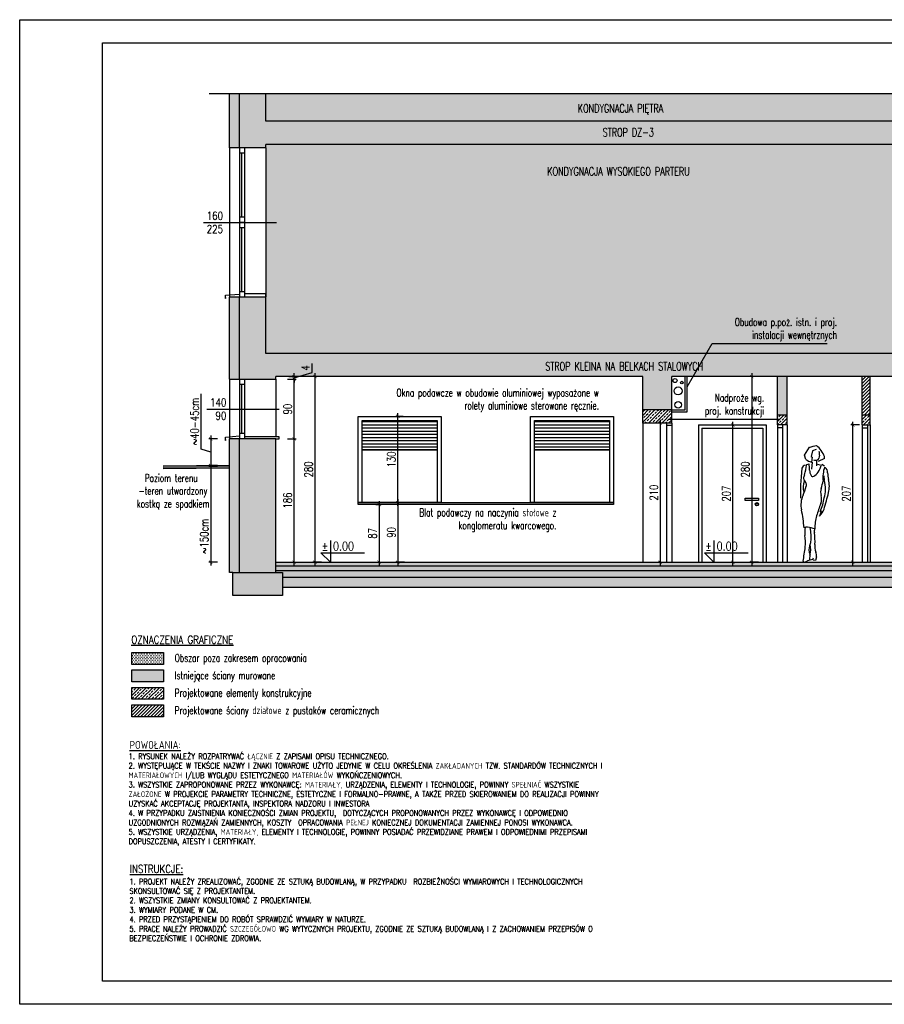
# Model space of a CAD drawing. Header units: millimetres. Extents: x 31969 to 285678, y -69766 to -1123.
# Tile 57 of 102: x 147734 to 149037, y -10538 to -9053. Entities that reach past the tile are written whole.
import ezdxf
from ezdxf.enums import TextEntityAlignment as Align
from ezdxf.lldxf.tags import DXFTag

# ---------------------------------------------------------------- set-up
doc = ezdxf.new("R2010")
doc.units = ezdxf.units.MM
doc.linetypes.add('ACAD_ISO02W100', pattern=[15, 12, -3])
for name, color, linetype in [('a-biblioteka', 251, 'Continuous'), ('a-izolacja 1', 3, 'Continuous'), ('a-koty', 1, 'Continuous'), ('a-opis 1', 3, 'Continuous'), ('a-opis 2', 1, 'Continuous'), ('a-opis stolarki 2', 1, 'Continuous'), ('a-przekrój 1', 3, 'Continuous'), ('a-przekrój 2', 251, 'Continuous'), ('a-przekrój 3', 1, 'Continuous'), ('a-stolarka okienna', 3, 'Continuous'), ('a-szkło', 4, 'Continuous'), ('a-szraf', 252, 'Continuous'), ('a-widokowa', 3, 'Continuous'), ('a-wymiary', 11, 'Continuous'), ('a-ściany działowe projektowane', 5, 'Continuous'), ('a-ściany istniejące murowane', 6, 'Continuous')]:
    doc.layers.add(name, color=color, linetype=linetype)
doc.styles.add('IREK', font='simplex.shx', dxfattribs={"width": 0.8})
doc.styles.add('RS01507', font='romans.shx', dxfattribs={"width": 0.7, "height": 0.15})
doc.styles.add('WYMIAR', font='romans.shx', dxfattribs={"width": 0.8})
doc.styles.add('WYMIARY', font='simplex.shx', dxfattribs={"width": 0.75})
tags = doc.linetypes.add('DASHED', pattern=[0.75, 0.5, -0.25]).pattern_tags.tags
tags[6:7] = [DXFTag(74, 4), DXFTag(75, 0), DXFTag(340, '0'), DXFTag(46, 1.0), DXFTag(50, 0.0), DXFTag(44, 0.0), DXFTag(45, 0.0)]
tags[4:5] = [DXFTag(74, 4), DXFTag(75, 0), DXFTag(340, '0'), DXFTag(46, 1.0), DXFTag(50, 0.0), DXFTag(44, 0.0), DXFTag(45, 0.0)]
doc.dimstyles.new('MAREK50', dxfattribs={"dimtxt": 12.5, "dimasz": 5, "dimexe": 3, "dimexo": 2, "dimgap": 3.5, "dimtad": 1, "dimdec": 1, "dimdsep": 46, "dimtxsty": 'WYMIARY', "dimblk1": 'ARCHTICK', "dimblk2": 'ARCHTICK', "dimsah": 1, "dimcen": 2.5, "dimdle": 5, "dimadec": 0, "dimazin": 0, "dimtfac": 1, "dimtdec": 1, "dimtmove": 1, "dimatfit": 3, "dimldrblk": 'ARCHTICK', "dimfxl": 0, "dimtolj": 1, "dimtzin": 0, "dimarcsym": 0})
pattern_1 = [(45, (194.2084, 0), (-5.05139407, 5.05139407), []), (45, (191.683, 2.526), (-5.05139407, 5.05139407), [3.571875, -1.7859375])]

# ---------------------------------------------------------------- blocks, each defined once
blk = doc.blocks.new('_ARCHTICK')
at = {"color": 0, "linetype": 'ByBlock', "const_width": 0.15}
blk.add_lwpolyline([(-0.5, -0.5), (0.5, 0.5)], dxfattribs=at)
blk = doc.blocks.new('*D28')
at = {"layer": 'a-wymiary', "color": 0, "lineweight": -2, "ltscale": 100}
for p, q in [((148847.6, -9591.4), (148834.6, -9591.4)), ((148837.6, -9586.4), (148837.6, -9876.4)), ((148847.6, -9871.4), (148834.6, -9871.4))]:
    blk.add_line(p, q, dxfattribs=at)
at = {"layer": 'DEFPOINTS', "color": 0, "ltscale": 100}
for p in [(148852.1, -9591.4), (148837.6, -9871.4), (148864.1, -9871.4)]:
    blk.add_point(p, dxfattribs=at)
at = {"layer": 'a-wymiary', "color": 0, "lineweight": -2, "ltscale": 100, "xscale": 5, "yscale": 5, "zscale": 5}
for p, rotation in [((148837.6, -9591.4), 90), ((148837.6, -9871.4), 270)]:
    blk.add_blockref('_ARCHTICK', p, dxfattribs=dict(at, rotation=rotation))
at = {"layer": 'a-wymiary', "color": 0, "ltscale": 100, "insert": (148827.8, -9731.4), "char_height": 12.5, "attachment_point": 5, "rotation": 90, "style": 'WYMIARY'}
blk.add_mtext('\\A1;280', dxfattribs=at)
blk = doc.blocks.new('*D29')
at = {"layer": 'a-wymiary', "color": 0, "lineweight": -2, "ltscale": 100}
for p, q in [((148189.2, -9591.4), (148176.2, -9591.4)), ((148179.2, -9586.4), (148179.2, -9876.4)), ((148189.2, -9871.4), (148176.2, -9871.4))]:
    blk.add_line(p, q, dxfattribs=at)
at = {"layer": 'DEFPOINTS', "color": 0, "ltscale": 100}
for p in [(148252.6, -9591.4), (148179.2, -9871.4), (148252.6, -9871.4)]:
    blk.add_point(p, dxfattribs=at)
at = {"layer": 'a-wymiary', "color": 0, "lineweight": -2, "ltscale": 100, "xscale": 5, "yscale": 5, "zscale": 5}
for p, rotation in [((148179.2, -9591.4), 90), ((148179.2, -9871.4), 270)]:
    blk.add_blockref('_ARCHTICK', p, dxfattribs=dict(at, rotation=rotation))
at = {"layer": 'a-wymiary', "color": 0, "ltscale": 100, "insert": (148169.5, -9731.4), "char_height": 12.5, "attachment_point": 5, "rotation": 90, "style": 'WYMIARY'}
blk.add_mtext('\\A1;280', dxfattribs=at)
blk = doc.blocks.new('*D26')
at = {"layer": 'a-wymiary', "color": 0, "lineweight": -2, "ltscale": 100}
for p, q in [((148147.7, -9876.4), (148147.7, -9680.4)), ((148137.7, -9685.4), (148150.7, -9685.4)), ((148137.7, -9871.4), (148150.7, -9871.4))]:
    blk.add_line(p, q, dxfattribs=at)
at = {"layer": 'DEFPOINTS', "color": 0, "ltscale": 100}
for p in [(148120.2, -9685.4), (148147.7, -9685.4), (148120.2, -9871.4)]:
    blk.add_point(p, dxfattribs=at)
at = {"layer": 'a-wymiary', "color": 0, "lineweight": -2, "ltscale": 100, "xscale": 5, "yscale": 5, "zscale": 5}
for p, rotation in [((148147.7, -9685.4), 90), ((148147.7, -9871.4), 270)]:
    blk.add_blockref('_ARCHTICK', p, dxfattribs=dict(at, rotation=rotation))
at = {"layer": 'a-wymiary', "color": 0, "ltscale": 100, "insert": (148137.9, -9778.4), "char_height": 12.5, "attachment_point": 5, "rotation": 90, "style": 'WYMIARY'}
blk.add_mtext('\\A1;186', dxfattribs=at)
blk = doc.blocks.new('*D27')
at = {"layer": 'a-wymiary', "color": 0, "lineweight": -2, "ltscale": 100}
for p, q in [((148147.7, -9690.4), (148147.7, -9590.4)), ((148137.7, -9595.4), (148150.7, -9595.4)), ((148137.7, -9685.4), (148150.7, -9685.4))]:
    blk.add_line(p, q, dxfattribs=at)
at = {"layer": 'DEFPOINTS', "color": 0, "ltscale": 100}
for p in [(148120.2, -9595.4), (148147.7, -9595.4), (148120.2, -9685.4)]:
    blk.add_point(p, dxfattribs=at)
at = {"layer": 'a-wymiary', "color": 0, "lineweight": -2, "ltscale": 100, "xscale": 5, "yscale": 5, "zscale": 5}
for p, rotation in [((148147.7, -9595.4), 90), ((148147.7, -9685.4), 270)]:
    blk.add_blockref('_ARCHTICK', p, dxfattribs=dict(at, rotation=rotation))
at = {"layer": 'a-wymiary', "color": 0, "ltscale": 100, "insert": (148137.9, -9640.4), "char_height": 12.5, "attachment_point": 5, "rotation": 90, "style": 'WYMIARY'}
blk.add_mtext('\\A1;90', dxfattribs=at)
blk = doc.blocks.new('*D30')
at = {"layer": 'a-wymiary', "color": 0, "lineweight": -2, "ltscale": 100}
for p, q in [((148174.7, -9585.3), (148174.7, -9571.6)), ((148139.7, -9591.4), (148150.7, -9591.4)), ((148147.7, -9593.4), (148174.7, -9585.3)), ((148147.7, -9591.4), (148147.7, -9586.4)), ((148147.7, -9595.4), (148147.7, -9591.4)), ((148147.7, -9595.4), (148147.7, -9591.4)), ((148139.7, -9595.4), (148150.7, -9595.4)), ((148147.7, -9595.4), (148147.7, -9600.4))]:
    blk.add_line(p, q, dxfattribs=at)
at = {"layer": 'DEFPOINTS', "color": 0, "ltscale": 100}
for p in [(148137.7, -9591.4), (148147.7, -9591.4), (148137.7, -9595.4)]:
    blk.add_point(p, dxfattribs=at)
at = {"layer": 'a-wymiary', "color": 0, "lineweight": -2, "ltscale": 100, "xscale": 5, "yscale": 5, "zscale": 5}
for p, rotation in [((148147.7, -9591.4), 270), ((148147.7, -9595.4), 90)]:
    blk.add_blockref('_ARCHTICK', p, dxfattribs=dict(at, rotation=rotation))
at = {"layer": 'a-wymiary', "color": 0, "ltscale": 100, "insert": (148164.9, -9578.5), "char_height": 12.5, "attachment_point": 5, "rotation": 90, "style": 'WYMIARY'}
blk.add_mtext('\\A1;4', dxfattribs=at)
blk = doc.blocks.new('*D31')
at = {"layer": 'a-wymiary', "color": 0, "lineweight": -2, "ltscale": 100}
for p, q in [((148699.7, -9661.4), (148696.7, -9661.4)), ((148699.7, -9656.4), (148699.7, -9876.4)), ((148699.7, -9871.4), (148696.7, -9871.4))]:
    blk.add_line(p, q, dxfattribs=at)
at = {"layer": 'DEFPOINTS', "color": 0, "ltscale": 100}
for p in [(148701.6, -9661.4), (148699.7, -9871.4), (148701.6, -9871.4)]:
    blk.add_point(p, dxfattribs=at)
at = {"layer": 'a-wymiary', "color": 0, "lineweight": -2, "ltscale": 100, "xscale": 5, "yscale": 5, "zscale": 5}
for p, rotation in [((148699.7, -9661.4), 90), ((148699.7, -9871.4), 270)]:
    blk.add_blockref('_ARCHTICK', p, dxfattribs=dict(at, rotation=rotation))
at = {"layer": 'a-wymiary', "color": 0, "ltscale": 100, "insert": (148690, -9766.4), "char_height": 12.5, "attachment_point": 5, "rotation": 90, "style": 'WYMIARY'}
blk.add_mtext('\\A1;210', dxfattribs=at)
blk = doc.blocks.new('*D32')
at = {"layer": 'a-wymiary', "color": 0, "lineweight": -2, "ltscale": 100}
for p, q in [((148271, -9784.4), (148278.8, -9784.4)), ((148275.8, -9779.4), (148275.8, -9876.4)), ((148271, -9871.4), (148278.8, -9871.4))]:
    blk.add_line(p, q, dxfattribs=at)
at = {"layer": 'DEFPOINTS', "color": 0, "ltscale": 100}
for p in [(148269, -9784.4), (148269, -9871.4), (148275.8, -9871.4)]:
    blk.add_point(p, dxfattribs=at)
at = {"layer": 'a-wymiary', "color": 0, "lineweight": -2, "ltscale": 100, "xscale": 5, "yscale": 5, "zscale": 5}
for p, rotation in [((148275.8, -9784.4), 90), ((148275.8, -9871.4), 270)]:
    blk.add_blockref('_ARCHTICK', p, dxfattribs=dict(at, rotation=rotation))
at = {"layer": 'a-wymiary', "color": 0, "ltscale": 100, "insert": (148266, -9827.9), "char_height": 12.5, "attachment_point": 5, "rotation": 90, "style": 'WYMIARY'}
blk.add_mtext('\\A1;87', dxfattribs=at)
blk = doc.blocks.new('*D33')
at = {"layer": 'a-wymiary', "color": 0, "lineweight": -2, "ltscale": 100}
for p, q in [((148314.1, -9781.4), (148301.1, -9781.4)), ((148304.1, -9776.4), (148304.1, -9876.4)), ((148314.1, -9871.4), (148301.1, -9871.4))]:
    blk.add_line(p, q, dxfattribs=at)
at = {"layer": 'DEFPOINTS', "color": 0, "ltscale": 100}
for p in [(148317.7, -9781.4), (148304.1, -9871.4), (148317.7, -9871.4)]:
    blk.add_point(p, dxfattribs=at)
at = {"layer": 'a-wymiary', "color": 0, "lineweight": -2, "ltscale": 100, "xscale": 5, "yscale": 5, "zscale": 5}
for p, rotation in [((148304.1, -9781.4), 90), ((148304.1, -9871.4), 270)]:
    blk.add_blockref('_ARCHTICK', p, dxfattribs=dict(at, rotation=rotation))
at = {"layer": 'a-wymiary', "color": 0, "ltscale": 100, "insert": (148294.4, -9826.4), "char_height": 12.5, "attachment_point": 5, "rotation": 90, "style": 'WYMIARY'}
blk.add_mtext('\\A1;90', dxfattribs=at)
blk = doc.blocks.new('*D37')
at = {"layer": 'a-wymiary', "color": 0, "lineweight": -2, "ltscale": 100}
for p, q in [((148799.1, -9664.4), (148812.1, -9664.4)), ((148809.1, -9876.4), (148809.1, -9659.4)), ((148799.1, -9871.4), (148812.1, -9871.4))]:
    blk.add_line(p, q, dxfattribs=at)
at = {"layer": 'DEFPOINTS', "color": 0, "ltscale": 100}
for p in [(148757.2, -9664.4), (148809.1, -9664.4), (148757.2, -9871.4)]:
    blk.add_point(p, dxfattribs=at)
at = {"layer": 'a-wymiary', "color": 0, "lineweight": -2, "ltscale": 100, "xscale": 5, "yscale": 5, "zscale": 5}
for p, rotation in [((148809.1, -9664.4), 90), ((148809.1, -9871.4), 270)]:
    blk.add_blockref('_ARCHTICK', p, dxfattribs=dict(at, rotation=rotation))
at = {"layer": 'a-wymiary', "color": 0, "ltscale": 100, "insert": (148799.3, -9767.9), "char_height": 12.5, "attachment_point": 5, "rotation": 90, "style": 'WYMIARY'}
blk.add_mtext('\\A1;207', dxfattribs=at)
blk = doc.blocks.new('*D38')
at = {"layer": 'a-wymiary', "color": 0, "lineweight": -2, "ltscale": 100}
for p, q in [((148999.8, -9664.4), (148986.8, -9664.4)), ((148989.8, -9876.4), (148989.8, -9659.4)), ((148979.8, -9871.4), (148992.8, -9871.4))]:
    blk.add_line(p, q, dxfattribs=at)
at = {"layer": 'DEFPOINTS', "color": 0, "ltscale": 100}
for p in [(148989.8, -9664.4), (149008.7, -9664.4), (148937.9, -9871.4)]:
    blk.add_point(p, dxfattribs=at)
at = {"layer": 'a-wymiary', "color": 0, "lineweight": -2, "ltscale": 100, "xscale": 5, "yscale": 5, "zscale": 5}
for p, rotation in [((148989.8, -9664.4), 90), ((148989.8, -9871.4), 270)]:
    blk.add_blockref('_ARCHTICK', p, dxfattribs=dict(at, rotation=rotation))
at = {"layer": 'a-wymiary', "color": 0, "ltscale": 100, "insert": (148980.1, -9767.9), "char_height": 12.5, "attachment_point": 5, "rotation": 90, "style": 'WYMIARY'}
blk.add_mtext('\\A1;207', dxfattribs=at)
blk = doc.blocks.new('*D40')
at = {"layer": 'a-wymiary', "color": 0, "lineweight": -2, "ltscale": 100}
for p, q in [((148007.5, -9701.1), (148007.5, -9617.3)), ((148022, -9680.4), (148022, -9730.4)), ((148032, -9685.4), (148019, -9685.4)), ((148022, -9705.4), (148007.5, -9701.1)), ((148032, -9725.4), (148019, -9725.4))]:
    blk.add_line(p, q, dxfattribs=at)
at = {"layer": 'DEFPOINTS', "color": 0, "ltscale": 100}
for p in [(148050.2, -9685.4), (148022, -9725.4), (148050.6, -9725.4)]:
    blk.add_point(p, dxfattribs=at)
at = {"layer": 'a-wymiary', "color": 0, "lineweight": -2, "ltscale": 100, "xscale": 5, "yscale": 5, "zscale": 5}
for p, rotation in [((148022, -9685.4), 90), ((148022, -9725.4), 270)]:
    blk.add_blockref('_ARCHTICK', p, dxfattribs=dict(at, rotation=rotation))
at = {"layer": 'a-wymiary', "color": 0, "ltscale": 100, "insert": (147997.7, -9659.2), "char_height": 12.5, "attachment_point": 5, "rotation": 90, "style": 'WYMIARY'}
blk.add_mtext('\\A1;~40-45cm', dxfattribs=at)
blk = doc.blocks.new('*D41')
at = {"layer": 'a-wymiary', "color": 0, "lineweight": -2, "ltscale": 100}
for p, q in [((148312.1, -9651.4), (148301.1, -9651.4)), ((148304.1, -9786.4), (148304.1, -9646.4)), ((148312.1, -9781.4), (148301.1, -9781.4))]:
    blk.add_line(p, q, dxfattribs=at)
at = {"layer": 'DEFPOINTS', "color": 0, "ltscale": 100}
for p in [(148304.1, -9651.4), (148314.1, -9651.4), (148314.1, -9781.4)]:
    blk.add_point(p, dxfattribs=at)
at = {"layer": 'a-wymiary', "color": 0, "lineweight": -2, "ltscale": 100, "xscale": 5, "yscale": 5, "zscale": 5}
for p, rotation in [((148304.1, -9651.4), 90), ((148304.1, -9781.4), 270)]:
    blk.add_blockref('_ARCHTICK', p, dxfattribs=dict(at, rotation=rotation))
at = {"layer": 'a-wymiary', "color": 0, "ltscale": 100, "insert": (148294.4, -9716.4), "char_height": 12.5, "attachment_point": 5, "rotation": 90, "style": 'WYMIARY'}
blk.add_mtext('\\A1;130', dxfattribs=at)
blk = doc.blocks.new('*D148')
at = {"layer": 'a-wymiary', "color": 0, "lineweight": -2, "ltscale": 100}
for p, q in [((148022, -9722.4), (148022, -9876.4)), ((148032, -9727.4), (148019, -9727.4)), ((148032, -9871.4), (148019, -9871.4))]:
    blk.add_line(p, q, dxfattribs=at)
at = {"layer": 'DEFPOINTS', "color": 0, "ltscale": 100}
for p in [(148050.2, -9727.4), (148022, -9871.4), (149001.1, -9871.4)]:
    blk.add_point(p, dxfattribs=at)
at = {"layer": 'a-wymiary', "color": 0, "lineweight": -2, "ltscale": 100, "xscale": 5, "yscale": 5, "zscale": 5}
for p, rotation in [((148022, -9727.4), 90), ((148022, -9871.4), 270)]:
    blk.add_blockref('_ARCHTICK', p, dxfattribs=dict(at, rotation=rotation))
at = {"layer": 'a-wymiary', "color": 0, "ltscale": 100, "insert": (148012.2, -9832.4), "char_height": 12.5, "attachment_point": 5, "rotation": 90, "style": 'WYMIARY'}
blk.add_mtext('\\A1;~150cm', dxfattribs=at)

msp = doc.modelspace()

# ---------------------------------------------------------------- hatches: boundary and pattern name
at = {"layer": 'a-biblioteka', "ltscale": 100}
h = msp.add_hatch(dxfattribs=at)
h.set_pattern_fill('LINE', color=256, scale=1.5)
h.set_pattern_definition([(0, (194.2084, -1), (0, 4.7625), [])])
h.paths.add_polyline_path([(148623.17, -9701.9), (148623.17, -9657.4), (148510.17, -9657.4), (148510.17, -9701.9)])
h.paths.add_polyline_path([(148363.17, -9701.9), (148363.17, -9657.4), (148250.17, -9657.4), (148250.17, -9701.9)])
at = {"layer": 'a-przekrój 2', "ltscale": 0.1}
h = msp.add_hatch(dxfattribs=at)
h.set_pattern_fill('LINE', color=256, scale=1.125, angle=45)
h.set_pattern_definition([(45, (194.2084, 0), (-2.52569703, 2.52569703), [])])
h.paths.add_polyline_path([(149004.17, -9649.4), (149016.17, -9649.4), (149016.17, -9591.4), (149004.17, -9591.4)])
h = msp.add_hatch(dxfattribs=at)
h.set_pattern_fill('BRASS,_O', color=256, scale=1.125, angle=45)
h.set_pattern_definition(pattern_1)
h.paths.add_polyline_path([(148717.17, -9661.4), (148717.17, -9641.4), (148673.17, -9641.4), (148673.17, -9661.4)])
h = msp.add_hatch(dxfattribs=at)
h.set_pattern_fill('BRASS,_O', color=256, scale=1.125, angle=45)
h.set_pattern_definition(pattern_1)
h.paths.add_polyline_path([(148891.17, -9664.4), (148891.17, -9649.4), (148876.17, -9649.4), (148876.17, -9664.4)])
h = msp.add_hatch(dxfattribs=at)
h.set_pattern_fill('BRASS,_O', color=256, scale=1.125, angle=45)
h.set_pattern_definition([(45, (319.2084, 0), (-5.05139407, 5.05139407), []), (45, (316.683, 2.526), (-5.05139407, 5.05139407), [3.571875, -1.7859375])])
h.paths.add_polyline_path([(149004.17, -9649.4), (149004.17, -9664.4), (149016.17, -9664.4), (149016.17, -9649.4)])
h = msp.add_hatch(dxfattribs=at)
h.set_pattern_fill('BRASS,_O', color=256, scale=1.125, angle=45)
h.set_pattern_definition([(45, (77713.052, -4299.227), (-5.0513941, 5.0513941), []), (45, (77710.526, -4296.7015), (-5.0513941, 5.0513941), [3.571875, -1.7859375])])
h.paths.add_polyline_path([(147950.91, -10078.13), (147950.91, -10060.13), (147902.96, -10060.13), (147902.96, -10078.13)])
h = msp.add_hatch(dxfattribs=at)
h.set_pattern_fill('LINE', color=256, scale=1.125, angle=45)
h.set_pattern_definition([(45, (77713.052, -4299.227), (-2.52569703, 2.52569703), [])])
h.paths.add_polyline_path([(147950.91, -10104.46), (147950.91, -10086.46), (147902.96, -10086.46), (147902.96, -10104.46)])
at = {"layer": 'a-szraf', "ltscale": 0.9}
h = msp.add_hatch(color=254, dxfattribs=at)
h.dxf.hatch_style = 1
h.paths.add_polyline_path([(149176.17, -9164.92), (149136.17, -9164.92), (149136.17, -9206.4), (148105.17, -9206.4), (148105.17, -9164.92), (148065.17, -9164.92), (148065.17, -9246.4), (148105.17, -9246.4), (148105.17, -9241.4), (149136.17, -9241.4), (149136.17, -9246.4), (149176.17, -9246.4)])
h.paths.add_polyline_path([(149191.17, -9164.92), (149176.17, -9164.92), (149176.17, -9246.4), (149191.17, -9246.4)])
h.paths.add_polyline_path([(148065.17, -9164.92), (148050.17, -9164.92), (148050.17, -9246.4), (148065.17, -9246.4)])
h.paths.add_polyline_path([(148105.17, -9471.4), (148065.17, -9471.4), (148065.17, -9595.4), (148120.17, -9595.4), (148120.17, -9591.4), (148673.17, -9591.4), (148673.17, -9641.4), (148717.17, -9641.4), (148717.17, -9591.4), (148749.22, -9591.4), (148769.48, -9556.4), (148105.17, -9556.4)])
h.paths.add_polyline_path([(148065.17, -9471.4), (148050.17, -9471.4), (148050.17, -9595.4), (148065.17, -9595.4)])
h.paths.add_polyline_path([(149191.17, -9471.4), (149176.17, -9471.4), (149176.17, -9595.4), (149191.17, -9595.4)])
h.paths.add_polyline_path([(148891.17, -9591.4), (148876.17, -9591.4), (148876.17, -9649.4), (148891.17, -9649.4)])
h.paths.add_polyline_path([(149176.17, -9685.4), (149121.17, -9685.4), (149121.17, -9886.4), (149176.17, -9886.4)])
h.paths.add_polyline_path([(149191.17, -9685.4), (149176.17, -9685.4), (149176.17, -9886.4), (149186.17, -9886.4), (149191.17, -9886.4)])
h.paths.add_polyline_path([(149186.17, -9886.4), (149111.17, -9886.4), (149111.17, -9921.4), (149186.17, -9921.4)])
h.paths.add_polyline_path([(148120.17, -9685.4), (148065.17, -9685.4), (148065.17, -9886.63), (148120.17, -9886.63)])
h.paths.add_polyline_path([(148065.17, -9685.4), (148050.17, -9685.4), (148050.17, -9886.63), (148055.17, -9886.63), (148065.17, -9886.63)])
h.paths.add_polyline_path([(148130.17, -9886.63), (148055.17, -9886.63), (148055.17, -9921.63), (148130.17, -9921.63)])
h.paths.add_polyline_path([(147950.91, -10033.79), (147902.96, -10033.79), (147902.96, -10051.79), (147950.91, -10051.79)])
h.paths.add_polyline_path([(149111.17, -9894.4), (148130.17, -9894.4), (148130.17, -9909.4), (149111.17, -9909.4)])
h.paths.add_polyline_path([(149111.17, -9886.4), (149121.17, -9886.4), (149121.17, -9884.4), (148120.17, -9884.4), (148120.17, -9886.63), (148130.17, -9886.63), (148130.17, -9894.4), (149111.17, -9894.4)])
h.paths.add_polyline_path([(149121.17, -9877.4), (148120.17, -9877.4), (148120.17, -9884.4), (149121.17, -9884.4)])
h.paths.add_polyline_path([(149121.17, -9871.4), (148120.17, -9871.4), (148120.17, -9877.4), (149121.17, -9877.4)])
at = {"layer": 'a-szraf', "ltscale": 30}
h = msp.add_hatch(dxfattribs=at)
h.set_pattern_fill('DOTS', color=256, scale=1.5)
h.set_pattern_definition([(0, (2694.2084, -3226.4559), (1.190625, 2.38125), [0, -2.38125])])
h.paths.add_polyline_path([(149136.17, -9250.4), (149136.17, -9241.4), (148105.17, -9241.4), (148105.17, -9250.4), (148105.17, -9475.18), (148105.17, -9475.4), (148105.17, -9556.4), (149136.17, -9556.4), (149136.17, -9475.4), (149136.17, -9470.4)])
h.paths.add_polyline_path([(149136.17, -9164.92), (148105.17, -9164.92), (148105.17, -9206.4), (149136.17, -9206.4)])
at = {"layer": 'a-szraf', "ltscale": 0.9}
h = msp.add_hatch(color=254, dxfattribs=at)
h.dxf.hatch_style = 1
h.paths.add_polyline_path([(149176.17, -9471.4), (149136.17, -9471.4), (149136.17, -9556.4), (148769.48, -9556.4), (148749.22, -9591.4), (149121.17, -9591.4), (149121.17, -9595.4), (149176.17, -9595.4)])
at = {"layer": 'a-szraf', "ltscale": 30}
h = msp.add_hatch(dxfattribs=at)
h.set_pattern_fill('DOTS', color=256, scale=1.5)
h.set_pattern_definition([(0, (77764.88, -5878.1745), (1.190625, 2.38125), [0, -2.38125])])
h.paths.add_polyline_path([(147950.91, -10025.46), (147950.91, -10007.46), (147902.96, -10007.46), (147902.96, -10025.46)])

# ---------------------------------------------------------------- linework, layer by layer
at = {"layer": 'a-biblioteka'}
for p, q in [((148930.21, -9696.34), (148935.45, -9695.33)), ((148917.36, -9709.69), (148924.46, -9697.78)), ((148918.97, -9716.44), (148917.36, -9709.69)), ((148929.36, -9703.27), (148927.33, -9711.88)), ((148927.33, -9711.88), (148928.43, -9712.73)), ((148934.85, -9701.24), (148929.36, -9703.27)), ((148920.58, -9723.94), (148924.17, -9722.74)), ((148928.85, -9720.52), (148927.49, -9731.2)), ((148928.43, -9712.73), (148927.5, -9720.41)), ((148935.62, -9726.07), (148935.71, -9717.24)), ((148936.7, -9723.34), (148940.02, -9724.53)), ((148947.11, -9714.84), (148937.9, -9719.57)), ((148947.32, -9726.39), (148943, -9724.2)), ((148913.04, -9729.46), (148912.02, -9742.38)), ((148912.02, -9742.38), (148911.26, -9754.71)), ((148929.82, -9867.11), (148921.55, -9869.03)), ((148929.68, -9866.72), (148930.74, -9864.89)), ((148930.28, -9868.49), (148929.68, -9866.72)), ((148933.89, -9868.61), (148930.28, -9868.49)), ((148935.23, -9863.25), (148933.89, -9868.61))]:
    msp.add_line(p, q, dxfattribs=at)
for centre, radius, start, end in [((148925.93, -9686.62), 10.62, 275.74095, 293.72716), ((148904.61, -9730.12), 46.49, 22.87603, 48.45463), ((148924.4, -9691.77), 6, 270.60418, 295.64674), ((148998.88, -9724.92), 60.95, 165.93762, 170.15838), ((148929.6, -9708.47), 10.28, 350.83442, 24.0383), ((148920.06, -9732.4), 7.61, 102.85932, 157.24838), ((148784.76, -9701.98), 137.58, 344.14016, 350.81903), ((148935.15, -9692.81), 28.64, 235.60158, 254.51849), ((148085.64, -9773.02), 840.03, 2.76109, 3.4312), ((148933.64, -9710.58), 6.97, 244.38065, 300.07868), ((148936.33, -9714.23), 2.51, 288.71086, 353.93179), ((148886.8, -9704.2), 59.65, 328.3169, 340.41452), ((148937.53, -9712.26), 9.92, 344.94876, 1.21953), ((148926.61, -9744.8), 10.84, 151.23017, 182.56899), ((148943.4, -9731.47), 18.73, 183.30646, 208.60477), ((148929.73, -9738.87), 3.19, 209.45938, 294.80579), ((148919.16, -9722.84), 22.37, 302.17446, 325.39995), ((148996.46, -9743.94), 51.58, 162.22446, 185.16389), ((148964.91, -9741.53), 18.82, 179.3889, 197.56466), ((148943.5, -9735.68), 8.52, 353.96663, 56.05718), ((149039.59, -9729.21), 87.93, 184.80139, 191.43932), ((149415.04, -9768.58), 503.96, 178.42339, 180.7067), ((148942.89, -9759.36), 27.86, 159.57811, 191.02575), ((148926.85, -9742.77), 11.35, 192.79592, 227.83065), ((148913.15, -9754.63), 7, 344.27241, 29.51096), ((148880.9, -9737.73), 65.1, 340.02788, 350.40395), ((148881.48, -9764.12), 67.4, 1.93973, 14.36355), ((148914.59, -9756.38), 40.02, 345.58015, 14.06357), ((148943.81, -9784.58), 32.1, 153.90443, 194.18157), ((148688.97, -9683.33), 242.23, 338.91939, 342.41294), ((148963.28, -9765.16), 21.82, 166.21858, 195.0994), ((148925.33, -9775.97), 17.64, 336.80037, 16.86775), ((148647.68, -9696.1), 313.64, 342.33755, 347.05766), ((148870.04, -9756.23), 79, 346.83196, 355.92529), ((149608.77, -10014.45), 706.25, 160.86285, 162.43419), ((148865.72, -9761.19), 82.28, 335.84953, 350.88287), ((148650.14, -9843.14), 267.4, 5.08809, 10.92907), ((148917.15, -9780.2), 31.39, 316.12551, 339.37345), ((148890.71, -9778.9), 54.22, 334.83162, 344.03087), ((148937.77, -9786.37), 9.01, 289.71758, 304.28163), ((148991.08, -9818.62), 58.27, 162.70786, 182.52221), ((148921.35, -9832.64), 14.08, 88.72389, 110.18821), ((148953.11, -9825.27), 35.72, 169.85147, 189.00976), ((148915.44, -9870.43), 52.24, 70.50886, 83.15326), ((148866.23, -9833.36), 60.96, 353.33361, 13.46108), ((148943.3, -9824.88), 11.53, 160.50413, 191.84656), ((148861.17, -9839.16), 71.83, 355.73989, 9.54723), ((148839.17, -9841.84), 79.42, 355.36989, 7.94332), ((148906.15, -9837.61), 20.82, 336.1784, 352.20626), ((148887.91, -9851.5), 38.56, 345.7931, 10.5801), ((148955.67, -9847.61), 23.07, 172.24328, 201.53793), ((146645.05, -9521.9), 2296.58, 351.28338, 351.83036), ((148939.56, -9852.49), 15.76, 155.7669, 207.48602), ((148923.89, -9861.21), 11.52, 349.78315, 26.42818), ((148916.18, -9870.22), 1.11, 165.4338, 274.2154), ((148887.72, -9773.31), 102.08, 286.23725, 288.138), ((148918.91, -9867.13), 3.25, 280.45709, 324.1708), ((149928.53, -9968.56), 1008.99, 173.87804, 174.29912)]:
    msp.add_arc(centre, radius, start, end, dxfattribs=at)
at = {"layer": 'a-izolacja 1'}
for p, q in [((148065.17, -9246.4), (148065.17, -9164.92)), ((148065.17, -9595.4), (148065.17, -9471.4)), ((148065.17, -9886.63), (148065.17, -9685.63))]:
    msp.add_line(p, q, dxfattribs=at)
at = {"layer": 'a-koty'}
for points in [[(148202.37, -9838.64), (148202.37, -9871.4), (148188.22, -9857.25), (148253.99, -9857.25)], [(148780.54, -9838.64), (148780.54, -9871.4), (148766.39, -9857.25), (148832.16, -9857.25)]]:
    msp.add_lwpolyline(points, dxfattribs=at)
at = {"layer": 'a-opis 1', "ltscale": 40}
for p, q in [((148740.24, -9606.91), (148778.11, -9541.51)), ((148778.11, -9541.51), (148951.48, -9541.51)), ((148712.4, -9655.72), (148879.27, -9655.72))]:
    msp.add_line(p, q, dxfattribs=at)
at = {"layer": 'a-opis 2', "ltscale": 2}
for points in [[(149834.07, -10538.13), (147734.07, -10538.13), (147734.07, -9053.13), (149834.07, -9053.13)], [(147859.07, -9088.13), (149799.07, -9088.13), (149799.07, -10503.13), (147859.07, -10503.13)]]:
    msp.add_lwpolyline(points, close=True, dxfattribs=at)
at = {"layer": 'a-opis stolarki 2'}
for p, q in [((148011.27, -9358.9), (148121.24, -9358.9)), ((148016.3, -9640.4), (148125.08, -9640.4))]:
    msp.add_line(p, q, dxfattribs=at)
at = {"layer": 'a-przekrój 1', "ltscale": 100}
for p, q in [((148737.24, -9641.4), (148737.24, -9591.4)), ((148740.24, -9644.4), (148740.24, -9591.4)), ((148717.17, -9641.4), (148737.24, -9641.4)), ((148717.17, -9644.4), (148740.24, -9644.4))]:
    msp.add_line(p, q, dxfattribs=at)
at = {"layer": 'a-przekrój 1'}
for p, q in [((148050.17, -9725.4), (147950.12, -9726.4)), ((148050.17, -9727.4), (147950.12, -9728.4)), ((148050.17, -9729.4), (147950.12, -9730.4)), ((149121.17, -9877.4), (148120.17, -9877.4)), ((149121.17, -9884.4), (148120.17, -9884.4)), ((149111.17, -9894.4), (148130.17, -9894.4)), ((149111.17, -9909.4), (148130.17, -9909.4))]:
    msp.add_line(p, q, dxfattribs=at)
at = {"layer": 'a-przekrój 1', "ltscale": 100}
for centre, radius in [((148721.94, -9597.39), 3), ((148726.63, -9613.04), 6), ((148732.13, -9600.5), 2), ((148726.63, -9633.87), 5)]:
    msp.add_circle(centre, radius, dxfattribs=at)
at = {"layer": 'a-przekrój 3', "ltscale": 100}
msp.add_line((148120.17, -9871.4), (149121.17, -9871.4), dxfattribs=at)
at = {"layer": 'a-stolarka okienna'}
for p, q in [((148050.17, -9246.4), (148050.17, -9471.18)), ((148065.17, -9246.4), (148065.17, -9471.4)), ((148073.17, -9246.63), (148073.17, -9471.4)), ((148105.17, -9246.4), (148105.17, -9471.18)), ((148073.17, -9254.4), (148065.17, -9254.4)), ((148073.17, -9350.9), (148065.17, -9350.9)), ((148073.17, -9358.9), (148065.17, -9358.9)), ((148073.17, -9366.9), (148065.17, -9366.9)), ((148044.21, -9468.64), (148065.17, -9466.9)), ((148044.21, -9473.64), (148044.21, -9468.64)), ((148044.21, -9473.64), (148045.35, -9472.15)), ((148073.17, -9463.4), (148065.17, -9463.4)), ((148105.17, -9466.4), (148073.17, -9466.4)), ((148105.17, -9471.4), (148105.17, -9466.4)), ((148050.17, -9595.63), (148050.17, -9685.4)), ((148065.17, -9595.4), (148065.17, -9685.4)), ((148073.17, -9603.4), (148065.17, -9603.4)), ((148073.17, -9595.63), (148073.17, -9685.4)), ((148120.17, -9595.4), (148120.17, -9682.4)), ((148044.21, -9682.64), (148065.17, -9680.9)), ((148073.17, -9677.4), (148065.17, -9677.4)), ((148044.21, -9687.64), (148044.21, -9682.64)), ((148044.21, -9687.64), (148045.35, -9686.15)), ((148120.17, -9682.4), (148073.17, -9682.4)), ((148125.17, -9682.4), (148120.17, -9682.4)), ((148120.17, -9685.4), (148125.17, -9685.4)), ((148125.17, -9685.4), (148125.17, -9682.4))]:
    msp.add_line(p, q, dxfattribs=at)
at = {"layer": 'a-szkło', "ltscale": 2}
for p, q in [((148069.17, -9350.9), (148069.17, -9254.4)), ((148069.17, -9463.4), (148069.17, -9366.9)), ((148069.17, -9677.4), (148069.17, -9603.4))]:
    msp.add_line(p, q, dxfattribs=at)
at = {"layer": 'a-widokowa', "ltscale": 100}
for p, q in [((148673.17, -9661.4), (148673.17, -9871.4)), ((148709.17, -9661.4), (148709.17, -9871.4)), ((148717.17, -9665.4), (148709.17, -9665.4)), ((148717.17, -9661.4), (148717.17, -9871.4)), ((148757.17, -9664.4), (148859.17, -9664.4)), ((148757.17, -9664.4), (148757.17, -9871.4)), ((148859.17, -9664.4), (148859.17, -9871.4)), ((148876.17, -9664.4), (148876.17, -9871.4)), ((148884.17, -9664.4), (148884.17, -9871.4)), ((148891.17, -9664.4), (148891.17, -9871.4)), ((149004.17, -9664.72), (149004.17, -9871.72)), ((149012.17, -9664.72), (149012.17, -9871.72)), ((149016.17, -9664.4), (149016.17, -9871.4)), ((148762.17, -9669.4), (148854.17, -9669.4)), ((148762.17, -9669.4), (148762.17, -9871.4)), ((148854.17, -9669.4), (148854.17, -9871.4)), ((148876.17, -9668.4), (148884.17, -9668.4)), ((149004.17, -9668.72), (149012.17, -9668.72)), ((148250.17, -9701.9), (148363.17, -9701.9)), ((148510.17, -9701.9), (148623.17, -9701.9)), ((148845.31, -9782.93), (148845.31, -9784.93))]:
    msp.add_line(p, q, dxfattribs=at)
for points in [[(148244.17, -9651.4), (148369.17, -9651.4), (148369.17, -9781.4), (148244.17, -9781.4)], [(148504.17, -9651.4), (148629.17, -9651.4), (148629.17, -9781.4), (148504.17, -9781.4)], [(148250.17, -9657.4), (148363.17, -9657.4), (148363.17, -9781.4), (148250.17, -9781.4)], [(148250.17, -9657.4), (148363.17, -9657.4), (148363.17, -9701.9), (148250.17, -9701.9)], [(148510.17, -9657.4), (148623.17, -9657.4), (148623.17, -9781.4), (148510.17, -9781.4)], [(148510.17, -9657.4), (148623.17, -9657.4), (148623.17, -9701.9), (148510.17, -9701.9)], [(148244.17, -9781.4), (148629.17, -9781.4), (148629.17, -9784.4), (148244.17, -9784.4)], [(148827.88, -9774.6), (148847.97, -9774.6), (148847.97, -9778.2), (148827.88, -9778.2)]]:
    msp.add_lwpolyline(points, close=True, dxfattribs=at)
msp.add_circle((148845.31, -9783.93), 2.5, dxfattribs=at)
at = {"layer": 'a-ściany działowe projektowane', "ltscale": 20}
for p, q in [((149004.17, -9664.4), (149004.17, -9591.4)), ((149016.17, -9664.4), (149016.17, -9591.4)), ((149016.17, -9649.4), (149004.17, -9649.4)), ((149004.17, -9664.4), (149016.17, -9664.4))]:
    msp.add_line(p, q, dxfattribs=at)
msp.add_lwpolyline([(147902.96, -10086.46), (147950.91, -10086.46), (147950.91, -10104.46), (147902.96, -10104.46)], close=True, dxfattribs=at)
at = {"layer": 'a-ściany istniejące murowane', "linetype": 'DASHED', "ltscale": 20}
msp.add_line((149224.34, -9164.92), (148019.77, -9164.92), dxfattribs=at)
at = {"layer": 'a-ściany istniejące murowane'}
for p, q in [((148050.17, -9246.4), (148050.17, -9164.92)), ((148105.17, -9206.4), (148105.17, -9164.92)), ((149136.17, -9206.4), (148105.17, -9206.4)), ((148105.17, -9246.4), (148050.17, -9246.4)), ((149136.17, -9241.4), (148105.17, -9241.4)), ((148105.17, -9246.4), (148105.17, -9241.4)), ((148050.17, -9595.4), (148050.17, -9471.4)), ((148105.17, -9471.4), (148050.17, -9471.4)), ((148105.17, -9556.4), (148105.17, -9471.4)), ((149136.17, -9556.4), (148105.17, -9556.4)), ((148120.17, -9595.4), (148120.17, -9591.4)), ((148673.17, -9591.4), (148120.17, -9591.4)), ((148673.17, -9661.4), (148673.17, -9591.4)), ((148717.17, -9661.4), (148717.17, -9591.4)), ((149121.17, -9591.4), (148717.17, -9591.4)), ((148876.17, -9664.4), (148876.17, -9591.4)), ((148891.17, -9664.4), (148891.17, -9591.4)), ((148050.17, -9595.4), (148120.17, -9595.4)), ((148717.17, -9641.4), (148673.17, -9641.4)), ((148891.17, -9649.4), (148876.17, -9649.4)), ((148717.17, -9661.4), (148673.17, -9661.4)), ((148891.17, -9664.4), (148876.17, -9664.4)), ((148120.17, -9685.4), (148050.17, -9685.4)), ((148050.17, -9886.63), (148050.17, -9685.4)), ((148120.17, -9886.63), (148120.17, -9685.4)), ((148055.17, -9886.63), (148050.17, -9886.63))]:
    msp.add_line(p, q, dxfattribs=at)
for points in [[(148055.17, -9886.63), (148130.17, -9886.63), (148130.17, -9921.63), (148055.17, -9921.63)], [(147902.96, -10007.46), (147950.91, -10007.46), (147950.91, -10025.46), (147902.96, -10025.46)], [(147902.96, -10033.79), (147950.91, -10033.79), (147950.91, -10051.79), (147902.96, -10051.79)], [(147902.96, -10060.13), (147950.91, -10060.13), (147950.91, -10078.13), (147902.96, -10078.13)]]:
    msp.add_lwpolyline(points, close=True, dxfattribs=at)

# ---------------------------------------------------------------- texts
at = {"layer": 'a-koty', "char_height": 13.2, "width": 99.5966, "attachment_point": 1, "style": 'WYMIAR'}
for insert in [(148189.18, -9840.73), (148767.35, -9840.73)]:
    msp.add_mtext('%%P 0.00', dxfattribs=dict(at, insert=insert))
at = {"layer": 'a-opis 1', "ltscale": 40, "style": 'RS01507', "width": 0.7}
for s, height, p in [('KONDYGNACJA PIĘTRA', 12.6687, (148575.37, -9186.83)), ('STROP DZ-3', 12.669, (148612.91, -9223.11)), ('KONDYGNACJA WYSOKIEGO PARTERU', 12.6687, (148529.35, -9281.95)), ('STROP KLEINA NA BELKACH STALOWYCH', 12.6687, (148526.36, -9575.83)), ('Obszar poza zakresem opracowania', 11.613, (147967.74, -10015.72)), ('Istniejące ściany murowane', 11.613, (147967.74, -10042.05)), ('Projektowane elementy konstrukcyjne', 11.613, (147967.74, -10068.38)), ('Projektowane ściany działowe z pustaków ceramicznych', 11.613, (147967.74, -10094.72))]:
    msp.add_text(s, height=height, dxfattribs=at).set_placement(p, align=Align.MIDDLE_LEFT)
at = {"layer": 'a-opis 1', "ltscale": 40, "char_height": 11.613, "attachment_point": 3, "style": 'RS01507'}
for s, width, insert in [('Obudowa p.poż. istn. i proj. instalacji wewnętrznych', 197.6563, (148966.06, -9503.35)), ('Okna podawcze w obudowie aluminiowej wyposażone w rolety aluminiowe sterowane ręcznie. ', 331.6275, (148607.25, -9609.92)), ('Nadproże wg. proj. konstrukcji', 108.6934, (148856.15, -9617.56)), ('Blat podawczy na naczynia stołowe z konglomeratu kwarcowego. ', 232.5965, (148543.15, -9790.58))]:
    msp.add_mtext_dynamic_manual_height_columns(s, width=width, gutter_width=12.5, heights=[0], dxfattribs=dict(at, insert=insert))
at = {"layer": 'a-opis 1', "ltscale": 40, "attachment_point": 1, "style": 'RS01507'}
for s, insert, char_height, width in [('{\\W2.81087; }Poziom terenu\\P{\\W1.6442; }-teren utwardzony \\P{\\W1.2942; }kostką ze spadkiem', (147900.21, -9738.48), 11.613, 152.7694), ('1. RYSUNEK NALEŻY ROZPATRYWAĆ ŁĄCZNIE Z ZAPISAMI OPISU TECHNICZNEGO.\\P2. WYSTĘPUJĄCE W TEKŚCIE NAZWY I ZNAKI TOWAROWE UŻYTO JEDYNIE W CELU OKREŚLENIA ZAKŁADANYCH TZW. STANDARDÓW TECHNICZNYCH I MATERIAŁOWYCH I/LUB WYGLĄDU ESTETYCZNEGO MATERIAŁÓW WYKOŃCZENIOWYCH.\\P3. WSZYSTKIE ZAPROPONOWANE PRZEZ WYKONAWCĘ: MATERIAŁY, URZĄDZENIA, ELEMENTY I TECHNOLOGIE, POWINNY SPEŁNIAĆ WSZYSTKIE ZAŁOŻONE W PROJEKCIE PARAMETRY TECHNICZNE, ESTETYCZNE I FORMALNO-PRAWNE, A TAKŻE PRZED SKIEROWANIEM DO REALIZACJI POWINNY UZYSKAĆ AKCEPTACJĘ PROJEKTANTA, INSPEKTORA NADZORU I INWESTORA\\P4. W PRZYPADKU ZAISTNIENIA KONIECZNOŚCI ZMIAN PROJEKTU,  DOTYCZĄCYCH PROPONOWANYCH PRZEZ WYKONAWCĘ I ODPOWIEDNIO UZGODNIONYCH ROZWIĄZAŃ ZAMIENNYCH, KOSZTY  OPRACOWANIA PEŁNEJ KONIECZNEJ DOKUMENTACJI ZAMIENNEJ PONOSI WYKONAWCA.\\P5. WSZYSTKIE URZĄDZENIA, MATERIAŁY, ELEMENTY I TECHNOLOGIE, POWINNY POSIADAĆ PRZEWIDZIANE PRAWEM I ODPOWIEDNIMI PRZEPISAMI DOPUSZCZENIA, ATESTY I CERTYFIKATY.', (147898.24, -10159.88), 8.55136, 640.4584), ('1. PROJEKT NALEŻY ZREALIZOWAĆ, ZGODNIE ZE SZTUKĄ BUDOWLANĄ, W PRZYPADKU  ROZBIEŻNOŚCI WYMIAROWYCH I TECHNOLOGICZNYCH SKONSULTOWAĆ SIĘ Z PROJEKTANTEM. \\P2. WSZYSTKIE ZMIANY KONSULTOWAĆ Z PROJEKTANTEM.\\P3. WYMIARY PODANE W CM.\\P4. PRZED PRZYSTĄPIENIEM DO ROBÓT SPRAWDZIĆ WYMIARY W NATURZE.\\P5. PRACE NALEŻY PROWADZIĆ SZCZEGÓŁOWO WG WYTYCZNYCH PROJEKTU, ZGODNIE ZE SZTUKĄ BUDOWLANĄ I Z ZACHOWANIEM PRZEPISÓW O BEZPIECZEŃSTWIE I OCHRONIE ZDROWIA.\\P{\\C14;   }', (147899.42, -10348.75), 8.55136, 635.2207)]:
    msp.add_mtext(s, dxfattribs=dict(at, insert=insert, char_height=char_height, width=width))
at = {"layer": 'a-opis 2', "linetype": 'ACAD_ISO02W100', "ltscale": 0.5, "char_height": 12.0035, "attachment_point": 1, "style": 'IREK'}
for s, insert, width in [('{\\LOZNACZENIA GRAFICZNE }', (147902.24, -9982.25), 183.3528), ('{\\LPOWOŁANIA:}', (147899.71, -10140.89), 147.6878), ('{\\LINSTRUKCJE:}', (147899.99, -10328.01), 147.6878)]:
    msp.add_mtext(s, dxfattribs=dict(at, insert=insert, width=width))
at = {"layer": 'a-opis stolarki 2', "char_height": 12, "width": 23.8958, "attachment_point": 9, "style": 'WYMIAR'}
for s, insert in [('\\P160\\P225', (148040.6, -9374.89)), ('\\P140\\P90', (148045.62, -9656.39))]:
    msp.add_mtext(s, dxfattribs=dict(at, insert=insert))

# ---------------------------------------------------------------- dimensions: what is measured, and where the dimension line sits
at = {"layer": 'a-wymiary', "ltscale": 100}
for base, p1, p2, picture, middle in [((148147.66, -9591.4), (148137.66, -9595.4), (148137.66, -9591.4), '*D30', (148164.91, -9581.8)), ((148147.66, -9595.4), (148120.17, -9685.4), (148120.17, -9595.4), '*D27', (148137.91, -9640.4)), ((148179.2, -9871.4), (148252.62, -9591.4), (148252.62, -9871.4), '*D29', (148169.45, -9731.4)), ((148837.57, -9871.4), (148852.15, -9591.4), (148864.15, -9871.4), '*D28', (148827.82, -9731.4)), ((148304.14, -9651.4), (148314.14, -9781.4), (148314.14, -9651.4), '*D41', (148294.39, -9716.4)), ((148699.73, -9871.4), (148701.65, -9661.4), (148701.65, -9871.4), '*D31', (148689.98, -9766.4)), ((148809.07, -9664.4), (148757.17, -9871.4), (148757.17, -9664.4), '*D37', (148799.32, -9767.9)), ((148989.83, -9664.4), (148937.93, -9871.4), (149008.75, -9664.4), '*D38', (148980.08, -9767.9)), ((148147.66, -9685.4), (148120.17, -9871.4), (148120.17, -9685.4), '*D26', (148137.91, -9778.4)), ((148275.76, -9871.4), (148269.04, -9784.4), (148269.04, -9871.4), '*D32', (148266.01, -9827.9)), ((148304.14, -9871.4), (148317.67, -9781.4), (148317.67, -9871.4), '*D33', (148294.39, -9826.4))]:
    dim = msp.add_linear_dim(base=base, p1=p1, p2=p2, angle=90, dimstyle='MAREK50', override={"dimfxl": 10, "dimfxlon": 1}, dxfattribs=at)
    dim.commit()
    dim.dimension.update_dxf_attribs({"geometry": picture, "text_midpoint": middle})
dim = msp.add_linear_dim(base=(148022, -9725.4), p1=(148050.17, -9685.4), p2=(148050.57, -9725.4), angle=90, text='~40-45cm', dimstyle='MAREK50', override={"dimfxl": 10, "dimfxlon": 1}, dxfattribs=at)
dim.commit()
dim.dimension.update_dxf_attribs({"geometry": '*D40', "text_midpoint": (147997.75, -9697.55)})
dim = msp.add_linear_dim(base=(148022, -9871.4), p1=(148050.17, -9727.4), p2=(149001.08, -9871.4), angle=90, text='~150cm', dimstyle='MAREK50', override={"dimfxl": 10, "dimfxlon": 1}, dxfattribs=at)
dim.commit()
dim.dimension.update_dxf_attribs({"geometry": '*D148', "text_midpoint": (148022, -9832.45), "dimtype": 160})

doc.saveas('drawing.dxf')
